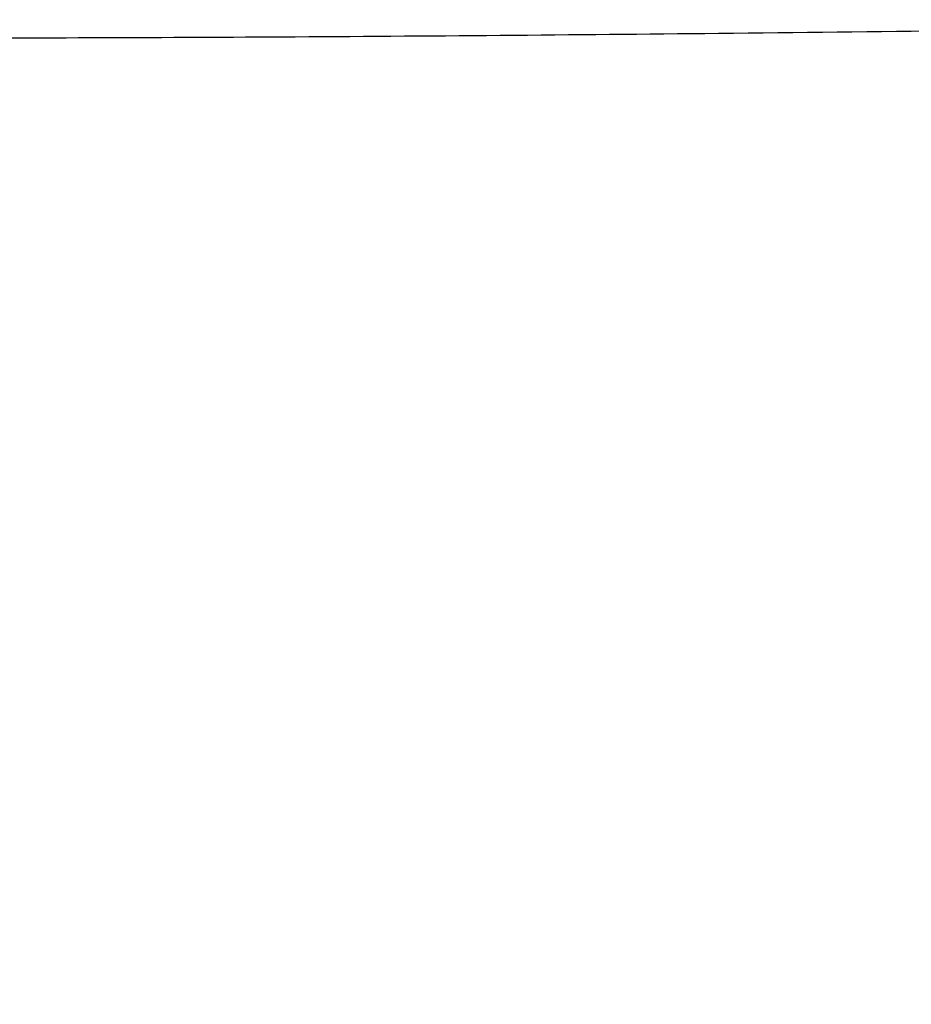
# Model space of a CAD drawing. Header units: millimetres. Extents: x 15 to 2005, y -26 to 622.
# Tile 190 of 256: x 86.7832 to 86.8185, y -12.1838 to -12.1449. Entities that reach past the tile are written whole.
import ezdxf

# ---------------------------------------------------------------- set-up
doc = ezdxf.new("R2010")
doc.units = ezdxf.units.MM

# ---------------------------------------------------------------- blocks, each defined once
blk = doc.blocks.new('SG')
at = {"color": 7, "linetype": 'Continuous'}
blk.add_open_spline([(86.749155, -12.144908), (86.74919, -12.146313), (86.749244, -12.147726), (86.749319, -12.149146), (86.749415, -12.150572), (86.749532, -12.152004), (86.74967, -12.153443), (86.74983, -12.154886), (86.750011, -12.156335), (86.750215, -12.157788), (86.750442, -12.159245), (86.750691, -12.160705), (86.750963, -12.162169), (86.751258, -12.163635), (86.751577, -12.165103), (86.751919, -12.166573), (86.752285, -12.168044), (86.752675, -12.169515), (86.753089, -12.170986), (86.753527, -12.172457), (86.75399, -12.173926), (86.754477, -12.175394), (86.754988, -12.176859), (86.755525, -12.178322), (86.756086, -12.17978), (86.756671, -12.181235), (86.757282, -12.182685), (86.757917, -12.18413), (86.758576, -12.185568), (86.759261, -12.187), (86.75997, -12.188425), (86.760704, -12.189843), (86.761462, -12.191251), (86.762244, -12.192651), (86.763051, -12.194041), (86.763881, -12.195421), (86.764736, -12.19679), (86.765614, -12.198147), (86.766515, -12.199493), (86.76744, -12.200826), (86.768387, -12.202145), (86.769357, -12.203451), (86.770349, -12.204742), (86.771364, -12.206018), (86.7724, -12.207279), (86.773457, -12.208524), (86.774535, -12.209752), (86.775634, -12.210963), (86.776753, -12.212156), (86.777891, -12.213331), (86.779049, -12.214487), (86.780226, -12.215625), (86.78142, -12.216743), (86.782633, -12.217841), (86.783863, -12.218918), (86.785109, -12.219975), (86.786372, -12.22101), (86.787651, -12.222024), (86.788945, -12.223016), (86.790253, -12.223985), (86.791576, -12.224933), (86.792911, -12.225857), (86.79426, -12.226758), (86.795621, -12.227636), (86.796994, -12.22849), (86.798377, -12.22932), (86.799772, -12.230127), (86.801175, -12.230909), (86.802589, -12.231667), (86.80401, -12.2324), (86.80544, -12.233109), (86.806877, -12.233793), (86.808321, -12.234452), (86.809771, -12.235087), (86.811227, -12.235697), (86.812687, -12.236282), (86.814152, -12.236842), (86.81562, -12.237377), (86.817092, -12.237888), (86.818565, -12.238374), (86.820041, -12.238835), (86.821519, -12.239272), (86.822997, -12.239685), (86.824475, -12.240073), (86.825953, -12.240437), (86.82743, -12.240777), (86.828905, -12.241094), (86.830379, -12.241387), (86.83185, -12.241656), (86.833318, -12.241903), (86.834783, -12.242126), (86.836243, -12.242327), (86.8377, -12.242506), (86.839151, -12.242662), (86.840597, -12.242797), (86.842038, -12.24291), (86.843472, -12.243002), (86.8449, -12.243073), (86.846321, -12.243123), (86.847734, -12.243153), (86.84914, -12.243162)], degree=1, knots=[0, 0, 0.00905, 0.018152, 0.027304, 0.036507, 0.04576, 0.055062, 0.064412, 0.07381, 0.083256, 0.092749, 0.102287, 0.111871, 0.1215, 0.131172, 0.140887, 0.150645, 0.160443, 0.170283, 0.180161, 0.190079, 0.200034, 0.210025, 0.220052, 0.230114, 0.24021, 0.250338, 0.260497, 0.270686, 0.280905, 0.291152, 0.301425, 0.311724, 0.322047, 0.332394, 0.342762, 0.353151, 0.363558, 0.373984, 0.384427, 0.394885, 0.405356, 0.41584, 0.426336, 0.436841, 0.447355, 0.457875, 0.468401, 0.478932, 0.489465, 0.5, 0.510535, 0.521068, 0.531599, 0.542125, 0.552645, 0.563159, 0.573664, 0.58416, 0.594644, 0.605115, 0.615573, 0.626016, 0.636442, 0.646849, 0.657238, 0.667606, 0.677953, 0.688276, 0.698575, 0.708848, 0.719095, 0.729314, 0.739503, 0.749662, 0.75979, 0.769886, 0.779948, 0.789975, 0.799966, 0.809921, 0.819839, 0.829717, 0.839557, 0.849355, 0.859113, 0.868828, 0.8785, 0.888129, 0.897713, 0.907251, 0.916744, 0.92619, 0.935588, 0.944938, 0.95424, 0.963493, 0.972696, 0.981848, 0.99095, 1, 1], dxfattribs=at)

msp = doc.modelspace()

# ---------------------------------------------------------------- linework, layer by layer
at = {"color": 7, "linetype": 'Continuous'}
msp.add_arc((86.84914, -12.143162), 0.1, 181, 270, dxfattribs=at)
msp.add_open_spline([(86.749155, -12.144908), (86.749158, -12.145078), (86.750144, -12.145044), (86.751271, -12.145299), (86.753829, -12.145336), (86.757049, -12.145466), (86.761261, -12.145531), (86.768473, -12.145617), (86.779359, -12.145643), (86.794311, -12.145592), (86.811375, -12.145449), (86.829888, -12.145222), (86.842639, -12.145021), (86.84914, -12.144908)], degree=3, knots=[0, 0, 0, 0, 0.005107, 0.019596, 0.043482, 0.07656, 0.118519, 0.168959, 0.29327, 0.444727, 0.617518, 0.805009, 1, 1, 1, 1], dxfattribs=at)

# ---------------------------------------------------------------- block references
msp.add_blockref('SG', (0, 0))

doc.saveas('drawing.dxf')
